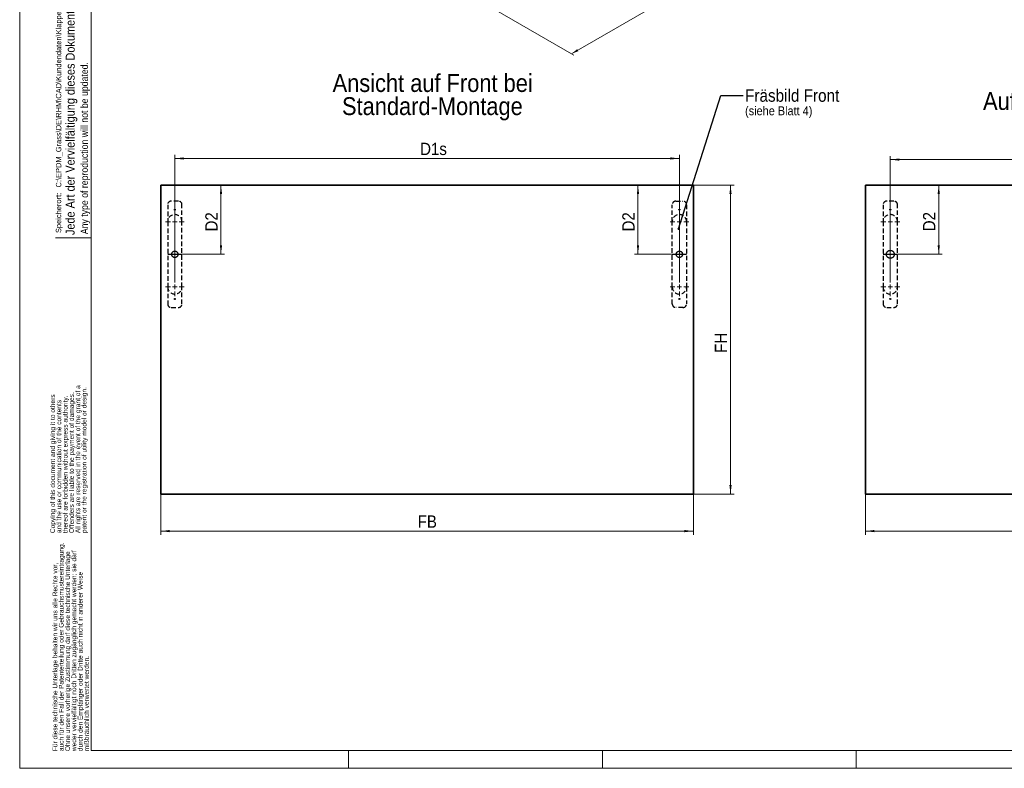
# Model space of a CAD drawing. Header units: millimetres. Extents: x 0 to 594, y 0 to 420.
# Tile 1 of 4: x 0 to 275, y 0 to 210. Entities that reach past the tile are written whole.
import ezdxf

# ---------------------------------------------------------------- set-up
doc = ezdxf.new("R2010")
doc.units = ezdxf.units.MM
for name, pattern in [('SLD-Durchgehend', [0]), ('SLD-Gestrichelt', [1.905, 1.27, -0.635]), ('SLD-Punktstrich', [19.05, 15.24, -1.27, 1.27, -1.27])]:
    doc.linetypes.add(name, pattern=pattern)
doc.styles.add('SLDTEXTSTYLE0', font='GOTHIC.TTF', dxfattribs={"width": 0.913})
doc.styles.get("Standard").update_dxf_attribs({"font": 'GOTHIC.TTF'})
doc.dimstyles.new('SLDDIMSTYLE0', dxfattribs={"dimtxt": 3.439583, "dimasz": 2.5, "dimexe": 0, "dimexo": 0.0625, "dimgap": 0.859896, "dimtad": 1, "dimlfac": 4, "dimrnd": 1e-09, "dimzin": 12, "dimdsep": 46, "dimtxsty": 'SLDTEXTSTYLE0', "dimsah": 1, "dimcen": 0.09, "dimadec": 0, "dimazin": 3, "dimtfac": 1, "dimtofl": 0, "dimtmove": 0, "dimatfit": 3, "dimfxl": 1, "dimfrac": 2, "dimtolj": 1, "dimtzin": 12, "dimarcsym": 0})
doc.dimstyles.new('SLDDIMSTYLE1', dxfattribs={"dimtxt": 0.18, "dimasz": 0.62, "dimexe": 0, "dimexo": 0.0625, "dimgap": 0, "dimtad": 0, "dimtih": 1, "dimtoh": 1, "dimdec": 0, "dimrnd": 1e-09, "dimzin": 0, "dimdsep": 46, "dimtxsty": 'STANDARD', "dimblk1": 'DOT', "dimblk2": 'DOT', "dimsah": 1, "dimcen": 0.09, "dimadec": 0, "dimazin": 0, "dimtfac": 0.62, "dimtdec": 0, "dimtofl": 0, "dimtmove": 0, "dimatfit": 3, "dimldrblk": 'DOT', "dimfxl": 1, "dimfrac": 2, "dimtolj": 1, "dimtzin": 0, "dimarcsym": 0})

# ---------------------------------------------------------------- blocks, each defined once
blk = doc.blocks.new('SW_NOTE_0_7')
at = {"color": 0, "linetype": 'Continuous', "lineweight": 0, "char_height": 1.3229, "attachment_point": 1, "rotation": 90, "style": 'SLDTEXTSTYLE0'}
for s, insert in [('All rights are reserved in the event of the grant of a', (5.37, 0)), ('patent or the registration of utility model or design.', (7.13, 0)), ('Copying of this document and giving it to others', (-1.69, 0)), ('and the use or communication of the contents ', (0.07, 0)), ('thereof are forbidden without express authority. ', (1.84, 0)), ('Offenders are liable to the payment of damages. ', (3.6, 0))]:
    blk.add_mtext(s, dxfattribs=dict(at, insert=insert))
blk = doc.blocks.new('SW_NOTE_0_8')
at = {"color": 0, "linetype": 'Continuous', "lineweight": 0, "char_height": 1.3229, "attachment_point": 1, "rotation": 90, "style": 'SLDTEXTSTYLE0'}
for s, insert in [('auch für den Fall der Patenterteilung oder Gebrauchsmustereintragung. ', (0.07, 0)), ('weder vervielfältigt noch Dritten zugänglich gemacht werden; sie darf', (3.6, 0)), ('Ohne unsere vorherige Zustimmung darf diese technische Unterlage ', (1.84, 0)), ('Für diese technische Unterlage behalten wir uns alle Rechte vor, ', (-1.69, 0)), ('durch den Empfänger oder Dritte auch nicht in anderer Weise', (5.37, 0)), ('mißbräuchlich verwertet werden.', (7.13, 0))]:
    blk.add_mtext(s, dxfattribs=dict(at, insert=insert))
blk = doc.blocks.new('_D_2')
at = {"color": 150, "linetype": 'SLD-Durchgehend', "lineweight": 0}
for p, q in [((238.59, 273.01), (260.4, 260.42)), ((154.34, 200), (259.69, 260.82)), ((133.23, 212.19), (155.04, 199.59))]:
    blk.add_line(p, q, dxfattribs=at)
at = {"color": 150, "linetype": 'SLD-Durchgehend', "lineweight": 18}
for points in [[(259.69, 260.82), (257.77, 260.07), (258.08, 259.53)], [(154.34, 200), (156.26, 200.75), (155.95, 201.29)]]:
    blk.add_solid(points, dxfattribs=at)
at = {"color": 150, "linetype": 'SLD-Durchgehend', "lineweight": 18, "insert": (188.05, 224.54), "char_height": 3.4396, "attachment_point": 1, "rotation": 29.9973, "style": 'SLDTEXTSTYLE0'}
blk.add_mtext('FB  [Frontbreite]', dxfattribs=at)
blk = doc.blocks.new('_D_8')
at = {"color": 150, "linetype": 'SLD-Durchgehend', "lineweight": 0}
for p, q in [((172.96, 143.89), (172.96, 163.27)), ((184.55, 143.89), (171.96, 143.89))]:
    blk.add_line(p, q, dxfattribs=at)
at = {"color": 150, "linetype": 'SLD-Durchgehend', "lineweight": 18}
for points in [[(172.96, 163.27), (172.65, 160.77), (173.27, 160.77)], [(172.96, 143.89), (173.27, 146.39), (172.65, 146.39)]]:
    blk.add_solid(points, dxfattribs=at)
at = {"color": 150, "linetype": 'SLD-Durchgehend', "lineweight": 18, "insert": (168.57, 150.29), "char_height": 3.44, "attachment_point": 1, "rotation": 90, "style": 'SLDTEXTSTYLE0'}
blk.add_mtext('D2', dxfattribs=at)
blk = doc.blocks.new('_D_9')
at = {"color": 150, "linetype": 'SLD-Durchgehend', "lineweight": 0}
for p, q in [((56.31, 143.89), (56.31, 163.27)), ((45.4, 143.89), (57.31, 143.89))]:
    blk.add_line(p, q, dxfattribs=at)
at = {"color": 150, "linetype": 'SLD-Durchgehend', "lineweight": 18}
for points in [[(56.31, 163.27), (56, 160.77), (56.62, 160.77)], [(56.31, 143.89), (56.62, 146.39), (56, 146.39)]]:
    blk.add_solid(points, dxfattribs=at)
at = {"color": 150, "linetype": 'SLD-Durchgehend', "lineweight": 18, "insert": (51.92, 150.29), "char_height": 3.44, "attachment_point": 1, "rotation": 90, "style": 'SLDTEXTSTYLE0'}
blk.add_mtext('D2', dxfattribs=at)
blk = doc.blocks.new('_D_10')
at = {"color": 150, "linetype": 'SLD-Durchgehend', "lineweight": 0}
for p, q in [((39.47, 76.77), (39.47, 65.4)), ((188.47, 76.77), (188.47, 65.4)), ((39.47, 66.4), (188.47, 66.4))]:
    blk.add_line(p, q, dxfattribs=at)
at = {"color": 150, "linetype": 'SLD-Durchgehend', "lineweight": 18}
for points in [[(39.47, 66.4), (41.97, 66.09), (41.97, 66.71)], [(188.47, 66.4), (185.97, 66.71), (185.97, 66.09)]]:
    blk.add_solid(points, dxfattribs=at)
at = {"color": 150, "linetype": 'SLD-Durchgehend', "lineweight": 18, "insert": (111.35, 70.79), "char_height": 3.44, "attachment_point": 1, "style": 'SLDTEXTSTYLE0'}
blk.add_mtext('FB', dxfattribs=at)
blk = doc.blocks.new('_D_11')
at = {"color": 150, "linetype": 'SLD-Durchgehend', "lineweight": 0}
for p, q in [((188.48, 163.27), (199.85, 163.27)), ((198.85, 76.77), (198.85, 163.27)), ((188.48, 76.77), (199.85, 76.77))]:
    blk.add_line(p, q, dxfattribs=at)
at = {"color": 150, "linetype": 'SLD-Durchgehend', "lineweight": 18}
for points in [[(198.85, 163.27), (198.54, 160.77), (199.16, 160.77)], [(198.85, 76.77), (199.16, 79.27), (198.54, 79.27)]]:
    blk.add_solid(points, dxfattribs=at)
at = {"color": 150, "linetype": 'SLD-Durchgehend', "lineweight": 18, "insert": (194.46, 116.31), "char_height": 3.44, "attachment_point": 1, "rotation": 90, "style": 'SLDTEXTSTYLE0'}
blk.add_mtext('FH', dxfattribs=at)
blk = doc.blocks.new('_D_12')
at = {"color": 150, "linetype": 'SLD-Durchgehend', "lineweight": 0}
for p, q in [((43.4, 150.39), (43.4, 171.71)), ((184.55, 150.39), (184.55, 171.71)), ((43.4, 170.71), (184.55, 170.71))]:
    blk.add_line(p, q, dxfattribs=at)
at = {"color": 150, "linetype": 'SLD-Durchgehend', "lineweight": 18}
for points in [[(43.4, 170.71), (45.9, 170.4), (45.9, 171.02)], [(184.55, 170.71), (182.05, 171.02), (182.05, 170.4)]]:
    blk.add_solid(points, dxfattribs=at)
at = {"color": 150, "linetype": 'SLD-Durchgehend', "lineweight": 18, "insert": (112.03, 175.11), "char_height": 3.44, "attachment_point": 1, "style": 'SLDTEXTSTYLE0'}
blk.add_mtext('D1s', dxfattribs=at)
blk = doc.blocks.new('SW_NOTE_0_12')
at = {"color": 0, "linetype": 'Continuous', "lineweight": 0, "char_height": 5, "attachment_point": 2, "style": 'SLDTEXTSTYLE0'}
for s, insert in [('Ansicht auf Front bei ', (33.52, 6.39)), ('Standard-Montage', (33.44, -0.08))]:
    blk.add_mtext(s, dxfattribs=dict(at, insert=insert))
blk = doc.blocks.new('SW_NOTE_0_13')
at = {"color": 0, "linetype": 'Continuous', "lineweight": 0, "attachment_point": 1, "style": 'SLDTEXTSTYLE0'}
for s, insert, char_height in [('Fräsbild Front', (0.54, 1.71), 3.5), ('(siehe Blatt 4)', (0.54, -3.07), 2.5)]:
    blk.add_mtext(s, dxfattribs=dict(at, insert=insert, char_height=char_height))
blk = doc.blocks.new('_Dot')
at = {"color": 0, "linetype": 'ByBlock', "lineweight": -2}
blk.add_line((-0.5, 0), (-1, 0), dxfattribs=at)
at = {"color": 0, "linetype": 'ByBlock', "const_width": 0.5}
blk.add_lwpolyline([(-0.25, 0, 1), (0.25, 0, 1)], format="xyb", close=True, dxfattribs=at)
blk = doc.blocks.new('SW_CENTERMARKSYMBOL_0')
at = {"color": 0, "linetype": 'SLD-Durchgehend', "lineweight": 18}
for p, q in [((-1.25, 0), (-2.625, 0)), ((0, 0), (-0.625, 0)), ((0, 1.25), (0, 2.625)), ((0, 0), (0, 0.625)), ((0, 0), (0, -0.625)), ((0, 0), (0.625, 0)), ((1.25, 0), (2.625, 0)), ((-1.25, -18.25), (-2.625, -18.25)), ((0, -18.25), (-0.625, -18.25)), ((0, -18.25), (0, -17.625)), ((0, -18.25), (0, -18.875)), ((0, -18.25), (0.625, -18.25)), ((1.25, -18.25), (2.625, -18.25)), ((0, -19.5), (0, -20.875))]:
    blk.add_line(p, q, dxfattribs=at)
at = {"color": 0, "linetype": 'SLD-Punktstrich', "lineweight": 18}
blk.add_line((0, -17), (0, -1.25), dxfattribs=at)
blk = doc.blocks.new('SW_CENTERMARKSYMBOL_1')
at = {"color": 0, "linetype": 'SLD-Durchgehend', "lineweight": 18}
for p, q in [((-1.25, 0), (-2.625, 0)), ((0, 0), (-0.625, 0)), ((0, 1.25), (0, 2.625)), ((0, 0), (0, 0.625)), ((0, 0), (0, -0.625)), ((0, 0), (0.625, 0)), ((1.25, 0), (2.625, 0)), ((-1.25, -18.25), (-2.625, -18.25)), ((0, -18.25), (-0.625, -18.25)), ((0, -18.25), (0, -17.625)), ((0, -18.25), (0, -18.875)), ((0, -18.25), (0.625, -18.25)), ((1.25, -18.25), (2.625, -18.25)), ((0, -19.5), (0, -20.875))]:
    blk.add_line(p, q, dxfattribs=at)
at = {"color": 0, "linetype": 'SLD-Punktstrich', "lineweight": 18}
blk.add_line((0, -17), (0, -1.25), dxfattribs=at)
blk = doc.blocks.new('_D_14')
at = {"color": 150, "linetype": 'SLD-Durchgehend', "lineweight": 0}
for p, q in [((257.1, 143.89), (257.1, 163.27)), ((243.54, 143.89), (258.1, 143.89))]:
    blk.add_line(p, q, dxfattribs=at)
at = {"color": 150, "linetype": 'SLD-Durchgehend', "lineweight": 18}
for points in [[(257.1, 163.27), (256.79, 160.77), (257.41, 160.77)], [(257.1, 143.89), (257.41, 146.39), (256.79, 146.39)]]:
    blk.add_solid(points, dxfattribs=at)
at = {"color": 150, "linetype": 'SLD-Durchgehend', "lineweight": 18, "insert": (252.7, 150.35), "char_height": 3.44, "attachment_point": 1, "rotation": 90, "style": 'SLDTEXTSTYLE0'}
blk.add_mtext('D2', dxfattribs=at)
blk = doc.blocks.new('_D_15')
at = {"color": 150, "linetype": 'SLD-Durchgehend', "lineweight": 0}
for p, q in [((236.62, 76.77), (236.62, 65.4)), ((385.62, 76.77), (385.62, 65.4)), ((236.62, 66.4), (385.62, 66.4))]:
    blk.add_line(p, q, dxfattribs=at)
at = {"color": 150, "linetype": 'SLD-Durchgehend', "lineweight": 18}
for points in [[(236.62, 66.4), (239.12, 66.09), (239.12, 66.71)], [(385.62, 66.4), (383.12, 66.71), (383.12, 66.09)]]:
    blk.add_solid(points, dxfattribs=at)
at = {"color": 150, "linetype": 'SLD-Durchgehend', "lineweight": 18, "insert": (309.77, 70.79), "char_height": 3.44, "attachment_point": 1, "style": 'SLDTEXTSTYLE0'}
blk.add_mtext('FB', dxfattribs=at)
blk = doc.blocks.new('_D_17')
at = {"color": 150, "linetype": 'SLD-Durchgehend', "lineweight": 0}
for p, q in [((243.54, 150.39), (243.54, 171.4)), ((378.69, 150.39), (378.69, 171.4)), ((243.54, 170.4), (378.69, 170.4))]:
    blk.add_line(p, q, dxfattribs=at)
at = {"color": 150, "linetype": 'SLD-Durchgehend', "lineweight": 18}
for points in [[(243.54, 170.4), (246.04, 170.09), (246.04, 170.71)], [(378.69, 170.4), (376.19, 170.71), (376.19, 170.09)]]:
    blk.add_solid(points, dxfattribs=at)
at = {"color": 150, "linetype": 'SLD-Durchgehend', "lineweight": 18, "insert": (307.66, 174.79), "char_height": 3.44, "attachment_point": 1, "style": 'SLDTEXTSTYLE0'}
blk.add_mtext('D1a', dxfattribs=at)
blk = doc.blocks.new('SW_NOTE_0_14')
at = {"color": 0, "linetype": 'Continuous', "lineweight": 0, "char_height": 5, "attachment_point": 2, "style": 'SLDTEXTSTYLE0'}
for s, insert in [('Ansicht auf Front bei ', (33.52, 6.39)), ('Aufschraub-Adapter - Montage', (32.92, -0.08))]:
    blk.add_mtext(s, dxfattribs=dict(at, insert=insert))
blk = doc.blocks.new('SW_CENTERMARKSYMBOL_3')
at = {"color": 0, "linetype": 'SLD-Durchgehend', "lineweight": 18}
for p, q in [((-1.25, 0), (-2.625, 0)), ((0, 0), (-0.625, 0)), ((0, 1.25), (0, 2.625)), ((0, 0), (0, 0.625)), ((0, 0), (0, -0.625)), ((0, 0), (0.625, 0)), ((1.25, 0), (2.625, 0)), ((-1.25, -18.25), (-2.625, -18.25)), ((0, -18.25), (-0.625, -18.25)), ((0, -18.25), (0, -17.625)), ((0, -18.25), (0, -18.875)), ((0, -18.25), (0.625, -18.25)), ((1.25, -18.25), (2.625, -18.25)), ((0, -19.5), (0, -20.875))]:
    blk.add_line(p, q, dxfattribs=at)
at = {"color": 0, "linetype": 'SLD-Punktstrich', "lineweight": 18}
blk.add_line((0, -17), (0, -1.25), dxfattribs=at)

msp = doc.modelspace()

# ---------------------------------------------------------------- linework, layer by layer
at = {"color": 7, "linetype": 'SLD-Durchgehend', "lineweight": 18}
for p, q in [((0, -0.0001), (0, 419.9999)), ((20, 4.9999), (20, 414.9999)), ((10, 148.4999), (20, 148.4999)), ((20, 4.9999), (589, 4.9999)), ((92, 4.9999), (92, -0.0001)), ((163, 4.9999), (163, -0.0001)), ((234, 4.9999), (234, -0.0001)), ((594, -0.0001), (0, -0.0001))]:
    msp.add_line(p, q, dxfattribs=at)
at = {"color": 7, "linetype": 'SLD-Durchgehend', "lineweight": 35}
for p, q in [((39.4741, 76.7737), (39.4741, 163.2737)), ((39.4741, 163.2737), (188.4741, 163.2737)), ((188.4741, 163.2737), (188.4741, 76.7737)), ((236.6181, 76.7737), (236.6181, 163.2737)), ((236.6181, 163.2737), (385.6181, 163.2737)), ((188.4741, 76.7737), (39.4741, 76.7737)), ((385.6181, 76.7737), (236.6181, 76.7737))]:
    msp.add_line(p, q, dxfattribs=at)
at = {"color": 7, "linetype": 'SLD-Gestrichelt', "lineweight": 25}
for p, q in [((41.3991, 157.7737), (41.3991, 153.0112)), ((44.3991, 158.7737), (42.3991, 158.7737)), ((45.3991, 153.0112), (45.3991, 157.7737)), ((182.5491, 153.0112), (182.5491, 157.7737)), ((183.5491, 158.7737), (185.5491, 158.7737)), ((186.5491, 157.7737), (186.5491, 153.0112)), ((241.5431, 157.7737), (241.5431, 153.0112)), ((244.5431, 158.7737), (242.5431, 158.7737)), ((245.5431, 153.0112), (245.5431, 157.7737)), ((41.3991, 153.0112), (41.3991, 134.7612)), ((45.3991, 134.7612), (45.3991, 153.0112)), ((182.5491, 134.7612), (182.5491, 153.0112)), ((186.5491, 153.0112), (186.5491, 134.7612)), ((241.5431, 153.0112), (241.5431, 134.7612)), ((245.5431, 134.7612), (245.5431, 153.0112)), ((41.3991, 134.7612), (41.3991, 129.9987)), ((45.3991, 129.9987), (45.3991, 134.7612)), ((182.5491, 129.9987), (182.5491, 134.7612)), ((186.5491, 134.7612), (186.5491, 129.9987)), ((241.5431, 134.7612), (241.5431, 129.9987)), ((245.5431, 129.9987), (245.5431, 134.7612)), ((42.3991, 128.9987), (44.3991, 128.9987)), ((185.5491, 128.9987), (183.5491, 128.9987)), ((242.5431, 128.9987), (244.5431, 128.9987))]:
    msp.add_line(p, q, dxfattribs=at)
at = {"color": 150, "linetype": 'SLD-Punktstrich', "lineweight": 25}
for p, q in [((41.3991, 143.8862), (45.3991, 143.8862)), ((182.5491, 143.8862), (186.5491, 143.8862)), ((241.5431, 143.8862), (245.5431, 143.8862))]:
    msp.add_line(p, q, dxfattribs=at)
at = {"color": 7, "linetype": 'SLD-Gestrichelt', "lineweight": 25}
for centre in [(43.3991, 156.3862), (184.5491, 156.3862), (243.5431, 156.3862), (43.3991, 131.3862), (184.5491, 131.3862), (243.5431, 131.3862)]:
    msp.add_circle(centre, 0.125, dxfattribs=at)
at = {"color": 150, "linetype": 'SLD-Punktstrich', "lineweight": 25}
for centre, radius in [((43.3991, 143.8862), 0.89), ((184.5491, 143.8862), 0.89), ((243.5431, 143.8862), 1.1056)]:
    msp.add_circle(centre, radius, dxfattribs=at)
at = {"color": 7, "linetype": 'SLD-Gestrichelt', "lineweight": 25}
for centre, radius, start, end in [((42.3991, 157.7737), 1, 90, 180), ((44.3991, 157.7737), 1, 360, 90), ((183.5491, 157.7737), 1, 90, 180), ((185.5491, 157.7737), 1, 360, 90), ((242.5431, 157.7737), 1, 90, 180), ((244.5431, 157.7737), 1, 0, 90), ((43.3991, 153.0112), 2, 0, 180), ((184.5491, 153.0112), 2, 0, 180), ((243.5431, 153.0112), 2, 0, 180), ((43.3991, 134.7612), 2, 180, 0), ((184.5491, 134.7612), 2, 180, 0), ((243.5431, 134.7612), 2, 180, 0), ((42.3991, 129.9987), 1, 180, 270), ((44.3991, 129.9987), 1, 270, 0), ((183.5491, 129.9987), 1, 180, 270), ((185.5491, 129.9987), 1, 270, 0), ((242.5431, 129.9987), 1, 180, 270), ((244.5431, 129.9987), 1, 270, 0)]:
    msp.add_arc(centre, radius, start, end, dxfattribs=at)

# ---------------------------------------------------------------- block references
at = {"color": 7, "linetype": 'Continuous', "lineweight": 0}
for name, p in [('SW_NOTE_0_14', (278.3122, 189.3852)), ('SW_NOTE_0_12', (82.0107, 187.9372)), ('SW_NOTE_0_7', (10.2286, 65.8387)), ('SW_NOTE_0_8', (10.8919, 4.8045))]:
    msp.add_blockref(name, p, dxfattribs=at)
at = {"color": 150, "linetype": 'Continuous', "lineweight": 0}
for name, p in [('SW_NOTE_0_13', (202.3837, 188.3771)), ('SW_CENTERMARKSYMBOL_1', (43.3991, 153.0112)), ('SW_CENTERMARKSYMBOL_0', (184.5491, 153.0112)), ('SW_CENTERMARKSYMBOL_3', (243.5431, 153.0112))]:
    msp.add_blockref(name, p, dxfattribs=at)

# ---------------------------------------------------------------- texts
at = {"color": 7, "linetype": 'Continuous', "lineweight": 0, "attachment_point": 1, "rotation": 90, "style": 'SLDTEXTSTYLE0'}
for s, insert, char_height in [('Jede Art der Vervielfältigung dieses Dokuments wird vom Änderungsdienst nicht erfasst.', (12.8763, 149.2675), 2.5), ('C:\\\\EPDM_Grass\\\\DE\\\\RHM\\\\CAD\\\\Kundendaten\\\\Klappen\\\\Kinvaro\\\\Kundenzeichnungen\\\\Grass\\\\Drehklappenbeschlag\\\\T-SLIM\\\\138395', (10.1246, 162.5849), 1.5), ('Any type of reproduction will not be updated.', (17.0922, 149.5084), 2), ('Speicherort:', (10.1041, 149.8313), 1.5)]:
    msp.add_mtext(s, dxfattribs=dict(at, insert=insert, char_height=char_height))

# ---------------------------------------------------------------- dimensions: what is measured, and where the dimension line sits
at = {"color": 150, "linetype": 'SLD-Durchgehend', "lineweight": 18}
for base, p1, p2, angle, picture, middle in [((259.6941, 260.8236), (133.2267, 212.1869), (238.5856, 273.0093), 29.997312, '_D_2', (205.1891, 229.3586)), ((56.3125, 163.2737), (45.3991, 143.8862), (39.4741, 163.2737), 90, '_D_9', (56.3125, 153.2666)), ((172.9593, 163.2737), (184.5491, 143.8862), (188.4741, 163.2737), 90, '_D_8', (172.9593, 153.2666)), ((198.8491, 163.2737), (188.4741, 76.7737), (188.4741, 163.2737), 90, '_D_11', (198.8491, 118.9932)), ((257.0977, 163.2737), (243.5431, 143.8862), (236.6181, 163.2737), 90, '_D_14', (257.0977, 153.3298))]:
    dim = msp.add_linear_dim(base=base, p1=p1, p2=p2, angle=angle, dimstyle='SLDDIMSTYLE0', dxfattribs=at)
    dim.commit()
    dim.dimension.update_dxf_attribs({"geometry": picture, "text_midpoint": middle, "dimtype": 160})
for base, p1, p2, picture, middle in [((184.5491, 170.7123), (43.3991, 150.3862), (184.5491, 150.3862), '_D_12', (115.8996, 170.7123)), ((378.6931, 170.397), (243.5431, 150.3862), (378.6931, 150.3862), '_D_17', (312.2011, 170.397)), ((188.4741, 66.3987), (39.4741, 76.7737), (188.4741, 76.7737), '_D_10', (113.7805, 66.3987)), ((385.6181, 66.3987), (236.6181, 76.7737), (385.6181, 76.7737), '_D_15', (312.1993, 66.3987))]:
    dim = msp.add_linear_dim(base=base, p1=p1, p2=p2, dimstyle='SLDDIMSTYLE0', dxfattribs=at)
    dim.commit()
    dim.dimension.update_dxf_attribs({"geometry": picture, "text_midpoint": middle, "dimtype": 160})

# ---------------------------------------------------------------- leaders
at = {"color": 150, "linetype": 'Continuous', "lineweight": 0}
msp.add_leader([(184.323, 151.0126), (196.1337, 188.3771), (202.3837, 188.3771)], dimstyle='SLDDIMSTYLE1', dxfattribs=at)

doc.saveas('drawing.dxf')
